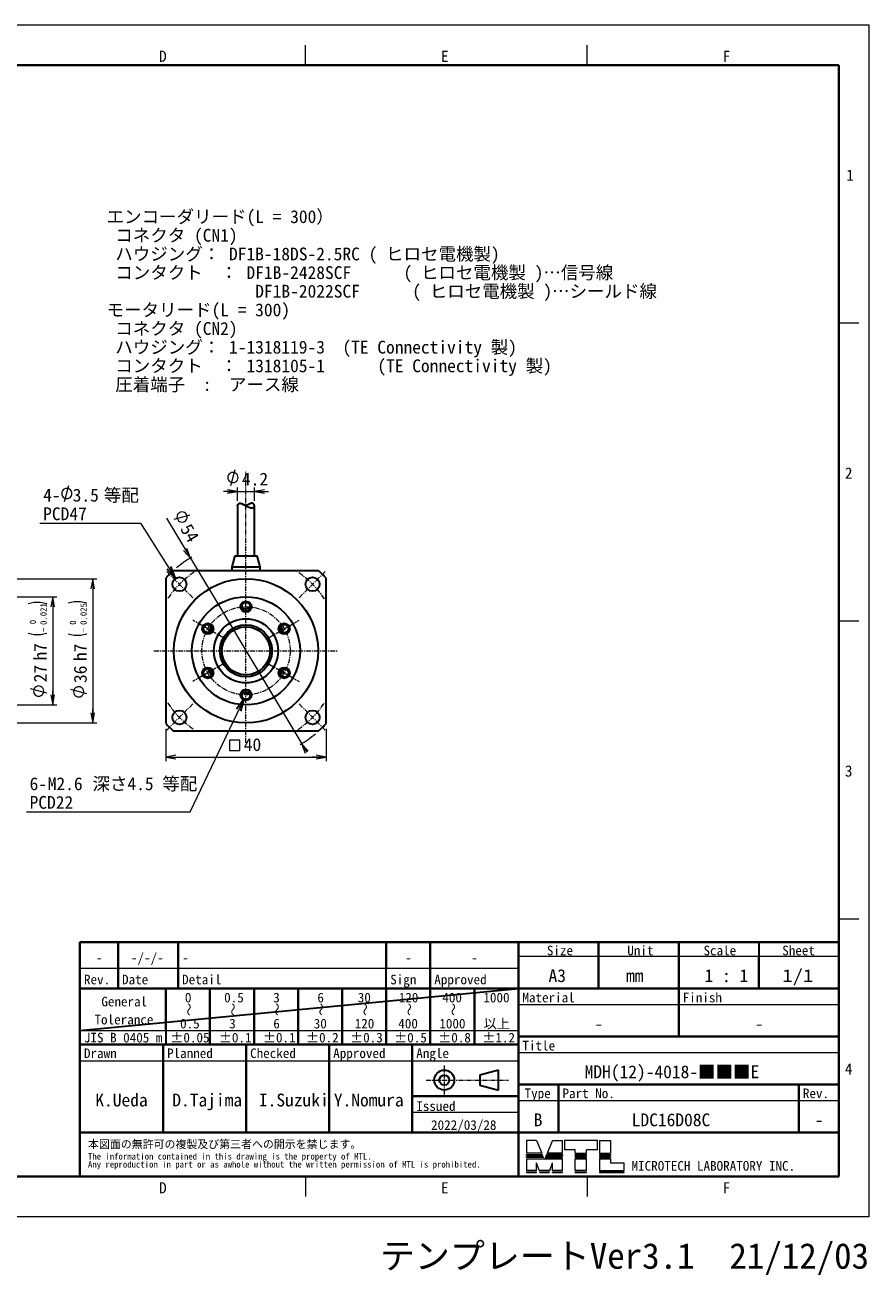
# Model space of a CAD drawing. Header units: millimetres. Extents: x 0 to 422, y -15 to 298.
# Tile 56 of 56: x 211 to 422, y -15 to 298. Entities that reach past the tile are written whole.
import ezdxf

# ---------------------------------------------------------------- set-up
doc = ezdxf.new("R2010")
doc.units = ezdxf.units.MM
doc.linetypes.add('CENTER', pattern=[2, 1.25, -0.25, 0.25, -0.25])
doc.linetypes.add('DOT', pattern=[0.5, 0.25, -0.25])
doc.layers.add('DXF及び図面用', color=7, linetype='Continuous')
doc.styles.add('ｍｓ ｐゴシック', font='msgothic.ttc')
doc.dimstyles.get("Standard").update_dxf_attribs({"dimtxt": 0.18, "dimasz": 0.18, "dimexe": 0.18, "dimexo": 0.0625, "dimgap": 0.09, "dimtad": 0, "dimtih": 1, "dimtoh": 1, "dimdec": 4, "dimzin": 0, "dimdsep": 46, "dimcen": 0.09, "dimadec": 0, "dimazin": 0, "dimtfac": 1, "dimtdec": 4, "dimtofl": 0, "dimtmove": 0, "dimatfit": 3, "dimfxl": 1, "dimtolj": 1, "dimtzin": 0, "dimarcsym": 0})

# ---------------------------------------------------------------- blocks, each defined once
blk = doc.blocks.new('*D0')
at = {"color": 7, "linetype": 'Continuous', "lineweight": 9, "transparency": 16777216}
for p, q in [((262.7, 182.54), (263.77, 186.54)), ((264.4, 181.04), (260.9, 181.04)), ((261.9, 181.04), (271.1, 181.04)), ((264.4, 178.75), (264.4, 182.04)), ((268.6, 178.75), (268.6, 182.04)), ((268.6, 181.04), (272.1, 181.04))]:
    blk.add_line(p, q, dxfattribs=at)
blk.add_lwpolyline([(264.51, 184.54), (264.47, 184.87), (264.34, 185.18), (264.14, 185.44), (263.87, 185.64), (263.56, 185.77), (263.23, 185.82), (262.9, 185.77), (262.6, 185.64), (262.33, 185.44), (262.13, 185.18), (262, 184.87), (261.96, 184.54), (262, 184.21), (262.13, 183.9), (262.33, 183.64), (262.6, 183.44), (262.9, 183.31), (263.23, 183.27), (263.56, 183.31), (263.87, 183.44), (264.14, 183.64), (264.34, 183.9), (264.47, 184.21)], close=True, dxfattribs=at)
at = {"color": 7, "linetype": 'Continuous', "lineweight": 20, "transparency": 16777216}
for points in [[(261.9, 180.6, 0), (264.4, 181.04, 0), (261.9, 181.48, 0)], [(271.1, 181.48, 0), (268.6, 181.04, 0), (271.1, 180.6, 0)]]:
    blk.add_polyline3d(points, dxfattribs=at)
at = {"color": 7, "linetype": 'Continuous', "lineweight": 9, "transparency": 16777216, "style": 'ｍｓ ｐゴシック', "width": 1.000662}
blk.add_text('4.2', height=3.2, dxfattribs=at).set_placement((265.48, 182.54))
blk = doc.blocks.new('*D1')
at = {"color": 7, "linetype": 'Continuous', "lineweight": 9, "transparency": 16777216}
for p, q in [((248.55, 174.1), (252.53, 175.24)), ((246.64, 174.37), (281.68, 115.97))]:
    blk.add_line(p, q, dxfattribs=at)
blk.add_lwpolyline([(251.19, 173.58), (251.46, 173.78), (251.65, 174.05), (251.78, 174.36), (251.81, 174.69), (251.76, 175.02), (251.63, 175.32), (251.42, 175.59), (251.16, 175.78), (250.85, 175.91), (250.52, 175.94), (250.19, 175.89), (249.88, 175.76), (249.62, 175.56), (249.42, 175.29), (249.3, 174.98), (249.26, 174.65), (249.31, 174.32), (249.45, 174.01), (249.65, 173.75), (249.92, 173.55), (250.23, 173.43), (250.56, 173.39), (250.89, 173.44)], close=True, dxfattribs=at)
at = {"color": 7, "linetype": 'Continuous', "lineweight": 20, "transparency": 16777216}
for points in [[(250.94, 166.33, 0), (252.61, 164.42, 0), (251.7, 166.79, 0)], [(282.06, 116.19, 0), (280.39, 118.11, 0), (281.3, 115.74, 0)]]:
    blk.add_polyline3d(points, dxfattribs=at)
at = {"color": 7, "linetype": 'Continuous', "lineweight": 9, "transparency": 16777216, "style": 'ｍｓ ｐゴシック', "width": 0.99985}
blk.add_text('54', height=3.201, rotation=300.9638, dxfattribs=at).set_placement((249.98, 171.71))
blk = doc.blocks.new('*D2')
at = {"color": 7, "linetype": 'Continuous', "lineweight": 9, "transparency": 16777216}
for p, q in [((246.5, 121.82), (246.5, 113.75)), ((286.5, 121.82), (286.5, 113.75)), ((246.5, 114.75), (250, 114.75)), ((246.5, 114.75), (286.5, 114.75)), ((286.5, 114.75), (283, 114.75))]:
    blk.add_line(p, q, dxfattribs=at)
at = {"color": 7, "linetype": 'Continuous', "lineweight": 20, "transparency": 16777216}
blk.add_lwpolyline([(262.4, 116.37), (264.95, 116.37), (264.95, 118.92), (262.4, 118.92)], close=True, dxfattribs=at)
for points in [[(249, 115.19, 0), (246.5, 114.75, 0), (249, 114.3, 0)], [(284, 114.3, 0), (286.5, 114.75, 0), (284, 115.19, 0)]]:
    blk.add_polyline3d(points, dxfattribs=at)
at = {"color": 7, "linetype": 'Continuous', "lineweight": 9, "transparency": 16777216, "style": 'ｍｓ ｐゴシック', "width": 0.999882}
blk.add_text('40', height=3.201, dxfattribs=at).set_placement((265.95, 116.25))
blk = doc.blocks.new('*D5')
at = {"color": 7, "linetype": 'Continuous', "lineweight": 9, "transparency": 16777216}
for p, q in [((196.8, 154.76), (219.25, 154.76)), ((218.25, 154.76), (218.25, 151.26)), ((218.25, 154.76), (218.25, 127.76)), ((216.75, 130.67), (212.75, 131.75)), ((218.25, 127.76), (218.25, 131.26)), ((196.8, 127.76), (219.25, 127.76))]:
    blk.add_line(p, q, dxfattribs=at)
for points in [[(216.75, 152.99), (215.21, 153.33), (213.63, 153.33), (212.09, 152.99)], [(212.09, 145.64), (213.63, 145.3), (215.21, 145.3), (216.75, 145.64)]]:
    blk.add_lwpolyline(points, dxfattribs=at)
blk.add_lwpolyline([(214.75, 132.49), (214.42, 132.44), (214.11, 132.31), (213.85, 132.11), (213.64, 131.85), (213.52, 131.54), (213.47, 131.21), (213.52, 130.88), (213.64, 130.57), (213.85, 130.31), (214.11, 130.11), (214.42, 129.98), (214.75, 129.94), (215.08, 129.98), (215.39, 130.11), (215.65, 130.31), (215.85, 130.57), (215.98, 130.88), (216.02, 131.21), (215.98, 131.54), (215.85, 131.85), (215.65, 132.11), (215.39, 132.31), (215.08, 132.44)], close=True, dxfattribs=at)
at = {"color": 7, "linetype": 'Continuous', "lineweight": 20, "transparency": 16777216}
for points in [[(218.69, 152.26, 0), (218.25, 154.76, 0), (217.81, 152.26, 0)], [(217.81, 130.26, 0), (218.25, 127.76, 0), (218.69, 130.26, 0)]]:
    blk.add_polyline3d(points, dxfattribs=at)
at = {"color": 7, "linetype": 'Continuous', "lineweight": 9, "transparency": 16777216, "style": 'ｍｓ ｐゴシック'}
for s, height, width, p in [('0.021', 1.601, 1.000264, (216.75, 147.72)), ('0', 1.6, 0.99968, (214.09, 147.9)), ('−', 1.6, 1.000906, (216.75, 145.94)), ('h7', 3.202, 0.999712, (216.75, 138.83)), ('27', 3.2, 1.000646, (216.75, 133.39))]:
    blk.add_text(s, height=height, rotation=90, dxfattribs=dict(at, width=width)).set_placement(p)
blk = doc.blocks.new('*D6')
at = {"color": 7, "linetype": 'Continuous', "lineweight": 9, "transparency": 16777216}
for p, q in [((190.8, 159.26), (229.25, 159.26)), ((228.25, 159.26), (228.25, 155.76)), ((228.25, 159.26), (228.25, 123.26)), ((226.75, 130.5), (222.75, 131.57)), ((228.25, 123.26), (228.25, 126.76)), ((190.8, 123.26), (229.25, 123.26))]:
    blk.add_line(p, q, dxfattribs=at)
for points in [[(226.75, 153.17), (225.21, 153.49), (223.64, 153.49), (222.09, 153.17)], [(222.09, 145.5), (223.64, 145.17), (225.21, 145.17), (226.75, 145.5)]]:
    blk.add_lwpolyline(points, dxfattribs=at)
blk.add_lwpolyline([(224.75, 132.31), (224.42, 132.26), (224.11, 132.14), (223.85, 131.93), (223.64, 131.67), (223.52, 131.36), (223.47, 131.03), (223.52, 130.7), (223.64, 130.4), (223.85, 130.13), (224.11, 129.93), (224.42, 129.8), (224.75, 129.76), (225.08, 129.8), (225.39, 129.93), (225.65, 130.13), (225.85, 130.4), (225.98, 130.7), (226.02, 131.03), (225.98, 131.36), (225.85, 131.67), (225.65, 131.93), (225.39, 132.14), (225.08, 132.26)], close=True, dxfattribs=at)
at = {"color": 7, "linetype": 'Continuous', "lineweight": 20, "transparency": 16777216}
for points in [[(228.69, 156.76, 0), (228.25, 159.26, 0), (227.81, 156.76, 0)], [(227.81, 125.76, 0), (228.25, 123.26, 0), (228.69, 125.76, 0)]]:
    blk.add_polyline3d(points, dxfattribs=at)
at = {"color": 7, "linetype": 'Continuous', "lineweight": 9, "transparency": 16777216, "style": 'ｍｓ ｐゴシック'}
for s, height, width, p in [('0.025', 1.602, 0.999502, (226.75, 147.74)), ('0', 1.6, 0.99968, (224.09, 147.76)), ('−', 1.6, 1.000906, (226.75, 145.8)), ('h7', 3.202, 0.999712, (226.75, 138.69)), ('36', 3.201, 1.000554, (226.75, 133.23))]:
    blk.add_text(s, height=height, rotation=90, dxfattribs=dict(at, width=width)).set_placement(p)

msp = doc.modelspace()

# ---------------------------------------------------------------- linework, layer by layer
at = {"color": 5, "linetype": 'Continuous', "lineweight": 9, "true_color": 0x0000ff}
for p, q in [((0, 297.5), (422, 297.5)), ((422, 297.5), (422, 0)), ((422, 0), (0, 0))]:
    msp.add_line(p, q, dxfattribs=at)
at = {"color": 7, "linetype": 'Continuous', "lineweight": 9}
for p, q in [((281.33333, 287.5), (281.33333, 292.5)), ((351.66667, 287.5), (351.66667, 292.5)), ((414.5, 223.125), (419.5, 223.125)), ((414.5, 148.75), (419.5, 148.75)), ((414.5, 74.375), (419.5, 74.375)), ((334.5, 65), (354.5, 65)), ((354.5, 65), (374.5, 65)), ((374.5, 65), (394.5, 65)), ((394.5, 65), (414.5, 65)), ((225.06, 62), (234.56, 62)), ((234.56, 62), (249.56, 62)), ((249.56, 62), (301.5, 62)), ((301.5, 62), (312.5, 62)), ((312.5, 62), (334.5, 62)), ((334.5, 53), (414.5, 53)), ((225.06, 46.5), (246.5, 46.5)), ((246.5, 46.5), (257.5, 46.5)), ((257.5, 46.5), (268.5, 46.5)), ((268.5, 46.5), (279.5, 46.5)), ((279.5, 46.5), (290.5, 46.5)), ((290.5, 46.5), (301.5, 46.5)), ((301.5, 46.5), (312.5, 46.5)), ((312.5, 46.5), (323.5, 46.5)), ((323.5, 46.5), (334.5, 46.5)), ((334.5, 41), (414.5, 41)), ((225.06, 38.9), (245.795, 38.9)), ((245.795, 38.9), (266.53, 38.9)), ((266.53, 38.9), (287.265, 38.9)), ((287.265, 38.9), (308, 38.9)), ((308, 38.9), (334.5, 38.9)), ((334.5, 29), (344.5, 29)), ((344.5, 29), (404.5, 29)), ((404.5, 29), (414.5, 29)), ((334.5, 26), (308, 26)), ((336.5, 19), (336.5, 15.85)), ((339, 19), (336.5, 19)), ((339, 19), (340.347, 15.85)), ((343, 19), (341.653, 15.85)), ((343, 19), (345.5, 19)), ((345.5, 15.85), (345.5, 19)), ((354.2, 19), (346, 19)), ((346, 19), (346, 16.7)), ((354.2, 16.7), (354.2, 19)), ((354.7, 19), (357.45, 19)), ((354.7, 19), (354.7, 15.85)), ((357.45, 19), (357.45, 15.85)), ((340.347, 15.85), (336.5, 15.85)), ((345.5, 15.85), (341.653, 15.85)), ((348.7, 16.7), (346, 16.7)), ((348.7, 15.85), (348.7, 16.7)), ((348.7, 15.85), (351.5, 15.85)), ((354.2, 16.7), (351.5, 16.7)), ((351.5, 15.85), (351.5, 16.7)), ((354.7, 15.85), (357.45, 15.85)), ((336.5, 15.5), (340.453, 15.5)), ((336.5, 15.3), (336.5, 15.5)), ((336.5, 15.3), (340.579, 15.3)), ((336.5, 14.75), (336.5, 14.95)), ((336.5, 14.95), (340.684, 14.95)), ((340.811, 14.75), (336.5, 14.75)), ((336.5, 14.4), (340.916, 14.4)), ((336.5, 14.4), (336.5, 11.55)), ((339.658, 11.55), (339, 13.437)), ((339, 11.55), (339, 13.437)), ((340.579, 15.3), (340.453, 15.5)), ((340.811, 14.75), (340.684, 14.95)), ((340.916, 14.4), (341, 14.25)), ((341.084, 14.4), (341, 14.25)), ((341.084, 14.4), (345.5, 14.4)), ((341.189, 14.75), (341.316, 14.95)), ((341.189, 14.75), (345.5, 14.75)), ((345.5, 14.95), (341.316, 14.95)), ((341.421, 15.3), (341.547, 15.5)), ((345.5, 15.3), (341.421, 15.3)), ((345.5, 15.5), (341.547, 15.5)), ((342.342, 11.55), (343, 13.437)), ((343, 11.55), (343, 13.437)), ((345.5, 15.5), (345.5, 15.3)), ((345.5, 14.75), (345.5, 14.95)), ((345.5, 11.55), (345.5, 14.4)), ((348.7, 15.3), (348.7, 15.5)), ((348.7, 15.5), (351.5, 15.5)), ((348.7, 15.3), (351.5, 15.3)), ((348.7, 14.95), (351.5, 14.95)), ((348.7, 14.75), (348.7, 14.95)), ((348.7, 14.75), (351.5, 14.75)), ((348.7, 14.4), (351.5, 14.4)), ((348.7, 11.55), (348.7, 14.4)), ((351.5, 15.3), (351.5, 15.5)), ((351.5, 14.75), (351.5, 14.95)), ((351.5, 11.55), (351.5, 14.4)), ((354.7, 15.5), (354.7, 15.3)), ((354.7, 15.5), (357.45, 15.5)), ((354.7, 15.3), (357.45, 15.3)), ((354.7, 14.95), (357.45, 14.95)), ((354.7, 14.95), (354.7, 14.75)), ((354.7, 14.75), (357.45, 14.75)), ((354.7, 14.4), (354.7, 11.55)), ((354.7, 14.4), (357.45, 14.4)), ((357.45, 15.5), (357.45, 15.3)), ((357.45, 14.95), (357.45, 14.75)), ((357.45, 14.4), (357.45, 13.4)), ((360.85, 13.4), (357.45, 13.4)), ((360.85, 11.55), (360.85, 13.4)), ((281.33333, 10), (281.33333, 5)), ((339, 11.55), (336.5, 11.55)), ((336.5, 11.2), (339, 11.2)), ((336.5, 11.2), (336.5, 11)), ((336.5, 11), (339, 11)), ((339, 11), (339, 11.2)), ((342.342, 11.55), (339.658, 11.55)), ((339.85, 11), (339.745, 11.2)), ((339.745, 11.2), (342.255, 11.2)), ((339.85, 11), (342.15, 11)), ((342.15, 11), (342.255, 11.2)), ((345.5, 11.55), (343, 11.55)), ((343, 11.2), (345.5, 11.2)), ((343, 11), (343, 11.2)), ((343, 11), (345.5, 11)), ((345.5, 11), (345.5, 11.2)), ((351.5, 11.55), (348.7, 11.55)), ((348.7, 11.2), (351.5, 11.2)), ((348.7, 11), (348.7, 11.2)), ((348.7, 11), (351.5, 11)), ((351.5, 11), (351.5, 11.2)), ((351.66667, 10), (351.66667, 5)), ((354.7, 11.55), (360.85, 11.55)), ((354.7, 11.2), (360.85, 11.2)), ((354.7, 11.2), (354.7, 11)), ((354.7, 11), (360.85, 11)), ((360.85, 11), (360.85, 11.2))]:
    msp.add_line(p, q, dxfattribs=at)
at = {"color": 7, "linetype": 'Continuous', "lineweight": 40}
for p, q in [((13.5, 287.5), (414.5, 287.5)), ((414.5, 287.5), (414.5, 10)), ((225.06, 62), (225.06, 68.5)), ((225.06, 68.5), (234.56, 68.5)), ((234.56, 62), (234.56, 68.5)), ((234.56, 68.5), (246.515, 68.5)), ((246.515, 68.5), (249.56, 68.5)), ((249.56, 62), (249.56, 68.5)), ((249.56, 68.5), (268.53, 68.5)), ((268.53, 68.5), (301.5, 68.5)), ((301.5, 68.5), (312.5, 68.5)), ((301.5, 62), (301.5, 68.5)), ((312.5, 62), (312.5, 68.5)), ((312.5, 68.5), (334.5, 68.5)), ((334.5, 65), (334.5, 68.5)), ((334.5, 68.5), (354.5, 68.5)), ((354.5, 68.5), (354.5, 65)), ((354.5, 68.5), (374.5, 68.5)), ((374.5, 68.5), (374.5, 65)), ((374.5, 68.5), (394.5, 68.5)), ((394.5, 68.5), (414.5, 68.5)), ((334.5, 65), (334.5, 57)), ((354.5, 65), (354.5, 57)), ((374.5, 65), (374.5, 57)), ((394.5, 65), (394.5, 57)), ((225.06, 57), (225.06, 62)), ((234.56, 57), (234.56, 62)), ((249.56, 57), (249.56, 62)), ((312.5, 57), (312.5, 62)), ((225.06, 46.5), (225.06, 57)), ((246.5, 57), (225.06, 57)), ((246.5, 57), (246.5, 46.5)), ((257.5, 57), (246.5, 57)), ((268.5, 57), (257.5, 57)), ((257.5, 46.5), (257.5, 57)), ((279.5, 57), (268.5, 57)), ((268.5, 46.5), (268.5, 57)), ((290.5, 57), (279.5, 57)), ((279.5, 46.5), (279.5, 57)), ((301.5, 57), (290.5, 57)), ((290.5, 46.5), (290.5, 57)), ((312.5, 57), (301.5, 57)), ((301.5, 46.5), (301.5, 57)), ((323.5, 57), (312.5, 57)), ((312.5, 46.5), (312.5, 57)), ((334.5, 57), (323.5, 57)), ((323.5, 46.5), (323.5, 57)), ((334.5, 57), (414.5, 57)), ((334.5, 53), (334.5, 57)), ((374.5, 45), (374.5, 57)), ((414.5, 53), (414.5, 57)), ((334.5, 46.5), (334.5, 53)), ((414.5, 10), (414.5, 53)), ((225.06, 43), (225.06, 46.5)), ((257.5, 43), (257.5, 46.5)), ((268.5, 43), (268.5, 46.5)), ((279.5, 43), (279.5, 46.5)), ((290.5, 43), (290.5, 46.5)), ((301.5, 43), (301.5, 46.5)), ((312.5, 43), (312.5, 46.5)), ((323.5, 43), (323.5, 46.5)), ((334.5, 45), (334.5, 46.5)), ((334.5, 45), (414.5, 45)), ((334.5, 43), (334.5, 45)), ((225.06, 38.9), (225.06, 43)), ((246.5, 43), (225.06, 43)), ((245.795, 38.9), (245.795, 43)), ((257.5, 43), (246.5, 43)), ((268.5, 43), (257.5, 43)), ((266.53, 38.9), (266.53, 43)), ((279.5, 43), (268.5, 43)), ((290.5, 43), (279.5, 43)), ((287.265, 38.9), (287.265, 43)), ((301.5, 43), (290.5, 43)), ((312.5, 43), (301.5, 43)), ((308, 43), (308, 38.9)), ((323.5, 43), (312.5, 43)), ((334.5, 43), (323.5, 43)), ((334.5, 41), (334.5, 43)), ((334.5, 41), (334.5, 38.9)), ((225.06, 21), (225.06, 38.9)), ((245.795, 21), (245.795, 38.9)), ((266.53, 21), (266.53, 38.9)), ((287.265, 21), (287.265, 38.9)), ((308, 38.9), (308, 21)), ((334.5, 38.9), (334.5, 33)), ((334.5, 33), (344.5, 33)), ((334.5, 33), (334.5, 30.1)), ((344.5, 33), (344.5, 21)), ((344.5, 33), (404.5, 33)), ((404.5, 33), (404.5, 21)), ((404.5, 33), (414.5, 33)), ((308, 30.1), (334.5, 30.1)), ((334.5, 30.1), (334.5, 29)), ((334.5, 29), (334.5, 26)), ((334.5, 26), (334.5, 21)), ((225.06, 21), (245.795, 21)), ((225.06, 14.5), (225.06, 21)), ((245.795, 21), (266.53, 21)), ((266.53, 21), (287.265, 21)), ((287.265, 21), (308, 21)), ((308, 21), (334.5, 21)), ((334.5, 21), (334.5, 10)), ((334.5, 21), (344.5, 21)), ((344.5, 21), (404.5, 21)), ((404.5, 21), (414.5, 21)), ((225.06, 10), (225.06, 14.5)), ((414.5, 10), (13.5, 10)), ((225.06, 10), (334.5, 10)), ((334.5, 10), (414.5, 10))]:
    msp.add_line(p, q, dxfattribs=at)
at = {"color": 1, "linetype": 'CENTER', "lineweight": 9, "true_color": 0xff0000}
for p, q in [((266.50042, 118.26329), (266.50042, 185.96329)), ((253.24217, 154.52154), (246.52465, 161.23905)), ((279.75867, 154.52154), (286.47619, 161.23905)), ((260.69805, 144.61329), (253.25023, 148.91329)), ((272.30279, 144.61329), (279.75061, 148.91329)), ((243.50042, 141.26329), (289.50042, 141.26329)), ((260.69805, 137.91329), (253.25023, 133.61329)), ((272.30279, 137.91329), (279.75061, 133.61329)), ((253.24217, 128.00504), (246.52465, 121.28752)), ((279.75867, 128.00504), (286.47619, 121.28752))]:
    msp.add_line(p, q, dxfattribs=at)
at = {"color": 7, "linetype": 'Continuous', "lineweight": 30}
for p, q in [((264.40042, 177.45209), (264.40042, 164.96329)), ((268.60042, 164.96329), (268.60042, 177.4519)), ((263.75042, 164.96329), (263.00042, 162.26329)), ((263.75042, 164.96329), (266.50042, 164.96329)), ((266.50042, 164.96329), (269.25042, 164.96329)), ((270.00042, 162.26329), (269.25042, 164.96329)), ((246.50042, 159.40165), (246.50042, 123.12493)), ((284.63878, 161.26329), (248.36206, 161.26329)), ((263.00042, 162.26329), (266.50042, 162.26329)), ((263.00042, 162.26329), (263.00042, 161.26329)), ((266.50042, 162.26329), (270.00042, 162.26329)), ((270.00042, 161.26329), (270.00042, 162.26329)), ((286.50042, 123.12493), (286.50042, 159.40165)), ((248.36206, 121.26329), (284.63878, 121.26329)), ((394.5, 68.5), (394.5, 65)), ((301.5, 57), (301.5, 62)), ((225.06, 46.5), (334.5, 57)), ((246.5, 46.5), (246.5, 43)), ((329.5, 36.6), (324.83494, 35.35)), ((324.83494, 35.35), (324.83494, 32.85)), ((329.5, 31.6), (329.5, 36.6)), ((324.83494, 32.85), (329.5, 31.6))]:
    msp.add_line(p, q, dxfattribs=at)
at = {"color": 7, "linetype": 'DOT', "lineweight": 30}
msp.add_line((414.5, 68.5), (414.5, 57), dxfattribs=at)
at = {"color": 7, "linetype": 'CENTER', "lineweight": 9}
for p, q in [((316, 37.75), (316, 30.45)), ((311.5, 34.1), (332, 34.1))]:
    msp.add_line(p, q, dxfattribs=at)
at = {"color": 7, "linetype": 'Continuous', "lineweight": 30}
for points in [[(264.40042, 177.45207), (264.40045, 177.45834), (264.40101, 177.47826), (264.40225, 177.49831), (264.40416, 177.51846), (264.40674, 177.53872), (264.41, 177.55905), (264.41392, 177.57944), (264.41851, 177.59987), (264.42418, 177.62182), (264.43061, 177.64377), (264.4378, 177.6657), (264.44577, 177.68757), (264.4545, 177.70936), (264.46319, 177.72927), (264.47253, 177.74906), (264.48254, 177.76872), (264.4932, 177.7882), (264.50453, 177.8075), (264.51654, 177.82658), (264.52922, 177.8454), (264.54259, 177.86394), (264.55379, 177.87854), (264.56544, 177.89292), (264.57754, 177.90706), (264.5901, 177.92093), (264.60312, 177.93451), (264.61493, 177.94617), (264.62709, 177.95758), (264.63963, 177.96872), (264.65254, 177.97957), (264.66582, 177.99011), (264.67948, 178.00033), (264.69207, 178.00922), (264.70496, 178.01781), (264.71817, 178.0261), (264.73168, 178.03407), (264.74273, 178.0402), (264.75397, 178.04612), (264.76541, 178.0518), (264.77706, 178.05725), (264.78891, 178.06245), (264.80096, 178.0674), (264.81321, 178.07209), (264.82566, 178.07651), (264.83831, 178.08066), (264.85116, 178.08452), (264.86263, 178.08768), (264.87426, 178.09062), (264.88603, 178.09332), (264.89796, 178.09578), (264.91002, 178.09801), (264.92223, 178.09999), (264.93391, 178.10164), (264.94572, 178.10306), (264.95765, 178.10426), (264.9697, 178.10523), (264.98187, 178.10597), (264.99414, 178.10648), (265.00653, 178.10676), (265.01903, 178.10681), (265.03163, 178.10663), (265.04434, 178.10622), (265.05714, 178.10558), (265.07003, 178.10471), (265.08302, 178.10361), (265.0961, 178.10228), (265.10926, 178.10073), (265.12251, 178.09896), (265.13583, 178.09697), (265.14923, 178.09476), (265.1639, 178.09211), (265.17866, 178.08921), (265.1935, 178.08607), (265.20842, 178.08268), (265.2234, 178.07906), (265.23845, 178.07521), (265.25535, 178.07064), (265.27232, 178.0658), (265.28936, 178.06069), (265.30648, 178.05532), (265.32365, 178.0497), (265.34088, 178.04384), (265.36163, 178.03651), (265.38245, 178.02885), (265.40335, 178.02088), (265.42431, 178.01262), (265.44534, 178.00408), (265.46641, 177.99528), (265.48755, 177.98622), (265.50874, 177.97692), (265.52998, 177.96738), (265.55127, 177.95763), (265.57988, 177.94424), (265.60858, 177.93051), (265.63735, 177.91645), (265.6662, 177.9021), (265.69515, 177.88747), (265.72418, 177.87258), (265.75328, 177.85747), (265.78246, 177.84214), (265.81169, 177.82662), (265.84099, 177.81094), (265.87624, 177.79193), (265.91158, 177.77271), (265.94703, 177.75333), (265.98257, 177.73381), (266.01821, 177.71417), (266.05393, 177.69444), (266.08976, 177.67464), (266.12569, 177.65478), (266.16172, 177.63489), (266.19783, 177.61499), (266.23661, 177.59369), (266.2755, 177.57242), (266.3145, 177.5512), (266.3536, 177.53005), (266.39279, 177.50899), (266.43064, 177.48881), (266.46859, 177.46875), (266.50663, 177.44883), (266.54474, 177.42907), (266.58292, 177.40948), (266.61479, 177.39331), (266.64671, 177.37727), (266.67868, 177.36138), (266.71069, 177.34566), (266.74273, 177.33011), (266.77479, 177.31474), (266.80688, 177.29957), (266.839, 177.28459), (266.87114, 177.26983), (266.90328, 177.25528), (266.93543, 177.24097), (266.96756, 177.2269), (266.99737, 177.21408), (267.02718, 177.20147), (267.05697, 177.18909), (267.08674, 177.17696), (267.11647, 177.16508), (267.14615, 177.15345), (267.17577, 177.1421), (267.20192, 177.1323), (267.22802, 177.12271), (267.25407, 177.11335), (267.28006, 177.10422), (267.30597, 177.09533), (267.33182, 177.08668), (267.35759, 177.07828), (267.38327, 177.07013), (267.40886, 177.06225), (267.43435, 177.05463), (267.45973, 177.04729), (267.485, 177.04021), (267.51015, 177.03342), (267.53518, 177.02692), (267.56006, 177.02071), (267.58202, 177.01545), (267.60388, 177.01042), (267.62561, 177.00563), (267.64721, 177.00108), (267.66867, 176.99678), (267.68998, 176.99273), (267.70986, 176.98916), (267.7296, 176.98581), (267.74921, 176.98269), (267.76867, 176.97979), (267.78799, 176.97712), (267.80714, 176.97468), (267.82614, 176.97248), (267.84497, 176.97051), (267.86364, 176.96878), (267.88214, 176.96728), (267.90046, 176.96602), (267.91859, 176.965), (267.93654, 176.96421), (267.9543, 176.96367), (267.97187, 176.96336), (267.98534, 176.96329)], [(268.60042, 177.45207), (268.60008, 177.47172), (268.59908, 177.49151), (268.59742, 177.51142), (268.5951, 177.53143), (268.59212, 177.55151), (268.58849, 177.57166), (268.5842, 177.59186), (268.57927, 177.61209), (268.57368, 177.63232), (268.56745, 177.65254), (268.56056, 177.67274), (268.55302, 177.69288), (268.54483, 177.71295), (268.53598, 177.73292), (268.52647, 177.75277), (268.51748, 177.77027), (268.50796, 177.78764), (268.49791, 177.80486), (268.48732, 177.8219), (268.4762, 177.83874), (268.46454, 177.85537), (268.45403, 177.86952), (268.44312, 177.88348), (268.43178, 177.89723), (268.42003, 177.91074), (268.40785, 177.92401), (268.39524, 177.93701), (268.38219, 177.94972), (268.36871, 177.96212), (268.35761, 177.9718), (268.34621, 177.98126), (268.33453, 177.99049), (268.32255, 177.99946), (268.31029, 178.00817), (268.29937, 178.01553), (268.28823, 178.02267), (268.27686, 178.02959), (268.26526, 178.03627), (268.25344, 178.0427), (268.2414, 178.04888), (268.23046, 178.05416), (268.21934, 178.05924), (268.20805, 178.06408), (268.19657, 178.0687), (268.18491, 178.07308), (268.17307, 178.07722), (268.16106, 178.08112), (268.14886, 178.08476), (268.13649, 178.08813), (268.12395, 178.09125), (268.11123, 178.09409), (268.09835, 178.09665), (268.08529, 178.09894), (268.07207, 178.10094), (268.0587, 178.10265), (268.04669, 178.10393), (268.03455, 178.10498), (268.0223, 178.10579), (268.00992, 178.10637), (267.99744, 178.10671), (267.98485, 178.10682), (267.97293, 178.10671), (267.96092, 178.10639), (267.94882, 178.10586), (267.93663, 178.10513), (267.92436, 178.10419), (267.91201, 178.10305), (267.89709, 178.10141), (267.88206, 178.09948), (267.86692, 178.09727), (267.85169, 178.09477), (267.83636, 178.092), (267.82095, 178.08896), (267.80545, 178.08565), (267.78986, 178.08208), (267.77421, 178.07825), (267.75848, 178.07418), (267.7415, 178.06952), (267.72444, 178.0646), (267.70731, 178.0594), (267.69012, 178.05395), (267.67287, 178.04825), (267.65342, 178.04156), (267.63389, 178.03458), (267.6143, 178.02731), (267.59464, 178.01978), (267.57492, 178.01198), (267.55516, 178.00394), (267.53138, 177.99399), (267.50753, 177.98371), (267.4836, 177.97313), (267.45962, 177.96226), (267.43557, 177.95113), (267.41148, 177.93974), (267.38733, 177.92812), (267.36312, 177.91627), (267.33885, 177.90422), (267.31454, 177.89197), (267.28193, 177.8753), (267.24923, 177.85834), (267.21643, 177.84111), (267.18355, 177.82364), (267.14623, 177.80362), (267.10879, 177.78335), (267.07124, 177.76287), (267.03357, 177.74223), (266.99581, 177.72144), (266.95794, 177.70054), (266.91996, 177.67955), (266.88186, 177.65849), (266.84366, 177.63739), (266.80535, 177.61628), (266.76694, 177.59518), (266.72842, 177.5741), (266.68979, 177.55307), (266.65106, 177.5321), (266.61224, 177.51123), (266.57746, 177.49268), (266.54261, 177.47421), (266.50768, 177.45586), (266.50042, 177.45207)]]:
    msp.add_lwpolyline(points, dxfattribs=at)
for centre, radius in [((249.88341, 157.8803), 1.75), ((266.50042, 141.26329), 18), ((283.11743, 157.8803), 1.75), ((266.50042, 141.26329), 13.5), ((266.50042, 152.26329), 1.375), ((266.50042, 152.26329), 1.075), ((256.97414, 146.76329), 1.375), ((256.97414, 146.76329), 1.075), ((266.50042, 141.26329), 8), ((266.50042, 141.26329), 6.5), ((266.50042, 141.26329), 6), ((276.0267, 146.76329), 1.375), ((276.0267, 146.76329), 1.075), ((256.97414, 135.76329), 1.375), ((256.97414, 135.76329), 1.075), ((276.0267, 135.76329), 1.375), ((276.0267, 135.76329), 1.075), ((266.50042, 130.26329), 1.375), ((266.50042, 130.26329), 1.075), ((249.88341, 124.64628), 1.75), ((283.11743, 124.64628), 1.75), ((316, 34.1), 2.5), ((316, 34.1), 1.25)]:
    msp.add_circle(centre, radius, dxfattribs=at)
at = {"color": 7, "linetype": 'Continuous', "lineweight": 9}
for centre in [(266.50042, 152.26329), (256.97414, 146.76329), (276.0267, 146.76329), (256.97414, 135.76329), (276.0267, 135.76329), (266.50042, 130.26329)]:
    msp.add_circle(centre, 1.3, dxfattribs=at)
at = {"color": 1, "linetype": 'CENTER', "lineweight": 9, "true_color": 0xff0000}
msp.add_circle((266.50042, 141.26329), 11, dxfattribs=at)
at = {"color": 7, "linetype": 'Continuous', "lineweight": 30}
for centre, radius, start, end in [((268.08454, 177.46985), 0.51618, 258.9203044, 358.0258336), ((266.50042, 141.26329), 27, 132.2054464, 137.7945536), ((266.50042, 141.26329), 27, 42.2054464, 47.7945536), ((266.50042, 141.26329), 10.5, 84.9248623, 95.0751377), ((266.50042, 141.26329), 10.5, 144.9248623, 155.0751377), ((266.50042, 141.26329), 10.5, 24.9248623, 35.0751377), ((266.50042, 141.26329), 10.5, 204.9248623, 215.0751377), ((266.50042, 141.26329), 10.5, 324.9248623, 335.5006614), ((266.50042, 141.26329), 10.5, 264.9248623, 275.0751377), ((266.50042, 141.26329), 27, 222.2054464, 227.7945536), ((266.50042, 141.26329), 27, 312.2054464, 317.7945536)]:
    msp.add_arc(centre, radius, start, end, dxfattribs=at)
at = {"color": 7, "linetype": 'Continuous', "lineweight": 9}
for start, end in [(120, 130), (300, 310)]:
    msp.add_arc((266.50042, 141.26329), 27, start, end, dxfattribs=at)
at = {"color": 1, "linetype": 'CENTER', "lineweight": 9, "true_color": 0xff0000}
for start, end in [(123.4179517, 146.5820483), (33.4179517, 56.5820483), (213.4179517, 236.5820483), (303.4179517, 326.5820483)]:
    msp.add_arc((266.50042, 141.26329), 23.5, start, end, dxfattribs=at)
at = {"layer": 'DXF及び図面用', "color": 7, "linetype": 'Continuous', "lineweight": 9}
for p, q in [((221.23469, 178.52934), (222.30648, 182.52934)), ((215.0774, 173.09298), (240.19104, 173.09298)), ((211.68454, 101.04522), (252.57545, 101.04522))]:
    msp.add_line(p, q, dxfattribs=at)
msp.add_lwpolyline([(223.04559, 180.52934), (223.00214, 180.85934), (222.87477, 181.16684), (222.67215, 181.4309), (222.40809, 181.63353), (222.10058, 181.7609), (221.77059, 181.80434), (221.44059, 181.7609), (221.13308, 181.63353), (220.86903, 181.4309), (220.6664, 181.16684), (220.53903, 180.85934), (220.49559, 180.52934), (220.53903, 180.19935), (220.6664, 179.89184), (220.86903, 179.62778), (221.13308, 179.42516), (221.44059, 179.29779), (221.77059, 179.25434), (222.10058, 179.29779), (222.40809, 179.42516), (222.67215, 179.62778), (222.87477, 179.89184), (223.00214, 180.19935)], close=True, dxfattribs=at)
for points in [[(240.19104, 173.09298, 0), (248.94308, 159.3562, 0)], [(252.57545, 101.04522, 0), (266.03793, 129.29286, 0)]]:
    msp.add_polyline3d(points, dxfattribs=at)
at = {"layer": 'DXF及び図面用', "color": 7, "linetype": 'Continuous', "lineweight": 30}
for points in [[(246.7649, 161.73308, 0), (248.94308, 159.3562, 0), (247.7092, 162.33472, 0)], [(265.17734, 126.18587, 0), (266.03793, 129.29286, 0), (264.16658, 126.66758, 0)]]:
    msp.add_polyline3d(points, dxfattribs=at)

# ---------------------------------------------------------------- texts
at = {"color": 7, "linetype": 'Continuous', "lineweight": 9, "style": 'ｍｓ ｐゴシック'}
for s, height, width, p in [('D', 2.8017, 1.000294, (244.8077, 288.30312)), ('E', 2.8017, 1.000018, (315.14111, 288.30312)), ('F', 2.8017, 1.000018, (385.47456, 288.30312)), ('1', 2.80272, 0.999482, (416.32215, 258.6147)), ('エンコーダリード(L = 300）', 3.2021714, 0.999733, (231.69884, 248.05312)), (' コネクタ (CN1)', 3.1993148, 1.000583, (231.7004, 243.40043)), (' ハウジング： DF1B-18DS-2.5RC ( ヒロセ電機製)', 3.2009334, 1.000067, (231.7004, 238.7435)), (' コンタクト\u3000： DF1B-2428SCF      ( ヒロセ電機製 )…信号線', 3.2022514, 0.999621, (231.7004, 234.08918)), ('\u3000 \u3000\u3000\u3000\u3000\u3000\u3000\u3000DF1B-2022SCF      ( ヒロセ電機製 )…シールド線', 3.2022514, 0.999557, (231.7004, 229.43463)), ('モータリード(L = 300)', 3.2003356, 1.000351, (231.69985, 224.78236)), (' コネクタ (CN2)', 3.1993148, 1.000583, (231.7004, 220.1277)), (' ハウジング： 1-1318119-3  (TE Connectivity 製)', 3.2010246, 1.000027, (231.7004, 215.47066)), (' コンタクト\u3000： 1318105-1      (TE Connectivity 製)', 3.2014942, 0.99986, (231.7004, 210.8162)), (' 圧着端子\u3000:  アース線', 3.2020894, 0.999722, (231.7004, 206.1621)), ('2', 2.79987, 1.000988, (415.98124, 184.24065)), ('3', 2.8009, 1.000622, (415.98124, 109.86464)), ('-/-/-', 2.402069, 0.999649, (237.79123, 63.42854)), ('Size', 2.400768, 0.999455, (341.59603, 65.24923)), ('Unit', 2.402333, 0.999434, (361.67102, 65.24922)), ('Scale', 2.4, 1.000043, (380.68917, 65.25)), ('Sheet', 2.400768, 0.999942, (400.34141, 65.24923)), ('-', 2.3976, 1.002125, (229.03207, 63.43209)), ('-', 2.3976, 1.002125, (250.55933, 63.43209)), ('-', 2.3976, 1.002125, (306.22208, 63.43209)), ('-', 2.3976, 1.002125, (322.72208, 63.43209)), ('Rev.', 2.401546, 0.999412, (226.06075, 57.99923)), ('Date', 2.402333, 0.999481, (235.55891, 57.99922)), ('Detail', 2.402333, 0.99947, (250.5589, 57.99922)), ('Sign', 2.400366, 0.999885, (302.50055, 57.99963)), ('Approved', 2.400366, 1.000571, (313.50007, 57.99963)), ('A3', 3.201025, 1.000206, (342.00921, 58.5717)), ('mm', 3.198654, 1.000375, (361.3553, 58.5729)), ('1 : 1', 3.220263, 0.99426, (380.96466, 58.55455)), ('1/1', 3.20276, 1.183905, (400.38349, 58.5714)), ('General', 2.400768, 1.000267, (230.39329, 52.49923)), ('0', 2.40077, 0.99968, (251.25033, 53.50086)), ('0.5', 2.402403, 0.999615, (261.05024, 53.49922)), ('3', 2.40077, 1.000622, (273.30406, 53.49923)), ('6', 2.40077, 1.001764, (284.31669, 53.49923)), ('30', 2.402403, 0.99941, (294.40414, 53.49922)), ('120', 2.400768, 0.999818, (304.6282, 53.50086)), ('400', 2.400768, 0.999942, (315.50485, 53.50086)), ('1000', 2.400768, 0.999882, (325.75546, 53.50086)), ('Material', 2.402333, 0.999461, (335.50055, 53.49922)), ('Finish', 2.402333, 0.999301, (375.49905, 53.49922)), ('Tolerance', 2.401546, 0.999764, (228.69533, 48)), ('0.5', 2.402403, 0.999615, (250.05026, 46.99922)), ('3', 2.40077, 1.000622, (262.30405, 46.99923)), ('6', 2.40077, 1.001764, (273.31668, 46.99923)), ('30', 2.402403, 0.99941, (283.40416, 46.99922)), ('120', 2.400768, 0.999818, (293.62819, 47.00086)), ('400', 2.400768, 0.999942, (304.50484, 47.00086)), ('1000', 2.400768, 0.999882, (314.75545, 47.00086)), ('以上', 2.399912, 1.000312, (325.82352, 47.0001)), ('-', 3.1968, 1.002125, (353.46278, 46.57612)), ('-', 3.1968, 1.002125, (393.46277, 46.57612)), ('JIS B 0405 m', 2.4151969, 0.994031, (226.04316, 43.48636)), ('±0.05', 2.402403, 0.999483, (247.60248, 43.49922)), ('±0.1', 2.400768, 1.000278, (259.71381, 43.50086)), ('±0.1', 2.400768, 1.000278, (270.71379, 43.50086)), ('±0.2', 2.400768, 1.000191, (281.47521, 43.50086)), ('±0.3', 2.402403, 0.99951, (292.47518, 43.49922)), ('±0.5', 2.402403, 0.99951, (303.47519, 43.49922)), ('±0.8', 2.402403, 0.999401, (314.46843, 43.49922)), ('±1.2', 2.401546, 0.999867, (325.47521, 43.50008)), ('Title', 2.402333, 0.999134, (335.49945, 41.49922)), ('Drawn', 2.402333, 0.999492, (226.05891, 39.59922)), ('Planned', 2.402333, 0.999538, (246.79467, 39.59922)), ('Checked', 2.4, 1.000516, (267.5288, 39.6)), ('Approved', 2.400366, 1.000571, (288.26507, 39.59963)), ('Angle', 2.400366, 1.000168, (309.00008, 39.59963)), ('MDH(12)-4018-■■■E', 3.199061, 1.000665, (351.02803, 34.57378)), ('4', 2.79987, 0.999542, (415.98227, 35.49066)), ('Type', 2.401663, 0.999669, (336.02898, 29.59988)), ('Part No.', 2.415348, 0.994383, (345.49961, 29.58636)), ('Rev.', 2.401546, 0.999412, (405.50074, 29.59923)), ('K.Ueda', 3.203111, 0.999574, (228.89183, 27.52169)), ('D.Tajima', 3.202217, 0.999588, (248.11565, 27.52257)), ('I.Suzuki', 3.201025, 0.999964, (269.73427, 27.5217)), ('Y.Nomura', 3.203111, 0.999495, (288.42457, 27.52169)), ('Issued', 2.402333, 0.999562, (309.00025, 26.39922)), ('B', 3.20195, 1.000254, (338.31659, 22.57284)), ('LDC16D08C', 3.203204, 0.999254, (362.78057, 22.57169)), ('2022/03/28', 2.402069, 0.999515, (312.69278, 21.67855)), ('-', 3.1968, 1.002125, (408.46276, 22.57612)), ('本図面の無許可の複製及び第三者への開示を禁じます。', 2, 1.000371, (227.06032, 17.09136)), ('The information contained in this drawing is the property of MTL.', 1.600244, 1.000304, (227.05961, 14.26339)), ('Any reproduction in part or as awhole without the written permission of MTL is prohibited.', 1.600244, 1.000341, (227.06006, 12.26339)), ('MICROTECH LABORATORY INC.', 2.4136365, 0.994555, (362.73698, 11.47727)), ('D', 2.8017, 1.000294, (244.8077, 5.80312)), ('E', 2.8017, 1.000018, (315.14111, 5.80312)), ('F', 2.8017, 1.000018, (385.47456, 5.80312)), ('テンプレートVer3.1  21/12/03', 6.4010901, 1.0003, (299.9166, -12.99728))]:
    msp.add_text(s, height=height, dxfattribs=dict(at, width=width)).set_placement(p)
at = {"color": 7, "linetype": 'Continuous', "lineweight": 9, "style": 'ｍｓ ｐゴシック', "width": 0.9994}
for p in [(253.49993, 50.10917), (264.49991, 50.10917), (275.49992, 50.10917), (286.49993, 50.10917), (297.49993, 50.10917), (308.49991, 50.10917), (319.49992, 50.10917)]:
    msp.add_text('～', height=2.40163, rotation=90, dxfattribs=at).set_placement(p)
at = {"layer": 'DXF及び図面用', "color": 7, "linetype": 'Continuous', "lineweight": 9, "style": 'ｍｓ ｐゴシック'}
for s, height, width, p in [('4-', 3.199852, 1.000513, (215.87776, 178.52949)), ('3.5', 3.201025, 1.000475, (223.24496, 178.52832)), (' 等配', 3.202798, 0.999568, (228.84559, 178.52866)), ('PCD47', 3.201025, 1.000059, (215.877, 173.87377)), ('6-', 3.201025, 1.0006, (212.48285, 106.48056)), ('M2.6', 3.201025, 1.000332, (217.01247, 106.48056)), (' 深さ4.5 等配', 3.202089, 0.999821, (225.99363, 106.48173)), ('PCD22', 3.201025, 1.000068, (212.48414, 101.82601))]:
    msp.add_text(s, height=height, dxfattribs=dict(at, width=width)).set_placement(p)

# ---------------------------------------------------------------- dimensions: what is measured, and where the dimension line sits
for picture in ['*D0', '*D6', '*D5', '*D2']:
    dim = msp.add_linear_dim(base=(0, 0), p1=(0, 0), p2=(0, 0), dimstyle='Standard')
    dim.commit()
    dim.dimension.update_dxf_attribs({"geometry": picture, "text_midpoint": (0, 0)})
dim = msp.add_diameter_dim_2p(p1=(0, 0), p2=(0, 0), dimstyle='Standard')
dim.commit()
dim.dimension.update_dxf_attribs({"geometry": '*D1', "text_midpoint": (0, 0)})

doc.saveas('drawing.dxf')
